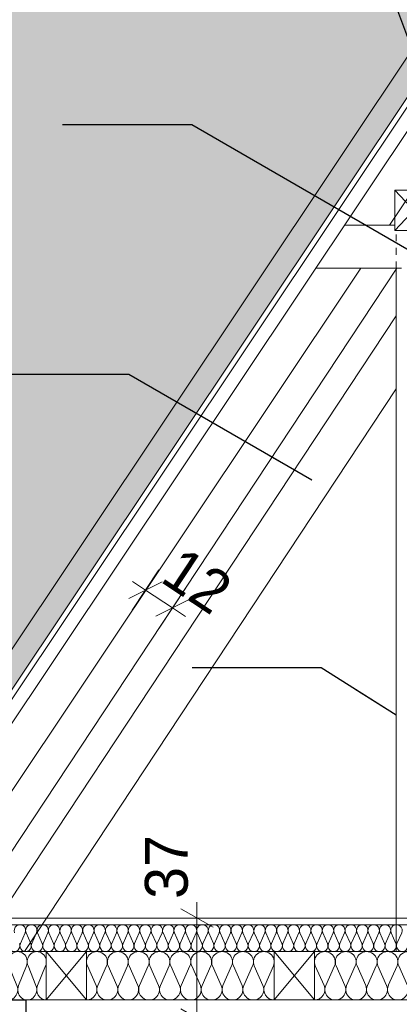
# Model space of a CAD drawing. Extents: x -723047 to -356759, y -30024 to 53940.
# Tile 48 of 121: x -645206 to -643791, y -6796 to -3130. Entities that reach past the tile are written whole.
import ezdxf

# ---------------------------------------------------------------- set-up
doc = ezdxf.new("R2010")
doc.units = 0
doc.header["$MEASUREMENT"] = 0
doc.linetypes.add('Hidden Line', pattern=[50, 25, -25])
for name, color, linetype, lineweight, true_color in [('Arch kolorystyka_Nr_Pióra__104', 7, 'Continuous', 13, 0x876532), ('Arch ocieplenie_Nr_Pióra__44', 7, 'Continuous', 13, 0x029e21), ('Arch stropy_Nr_Pióra__9', 7, 'Continuous', 13, 0x3dad99), ('arch wypelnienia_Nr_Pióra__108', 7, 'Continuous', 13, 0xfd8379)]:
    doc.layers.add(name, color=color, linetype=linetype, lineweight=lineweight, true_color=true_color)
for name, color, linetype, lineweight in [('Arch konstrukcja dachu_Nr_Pióra__46', 5, 'Continuous', 13), ('INWENT KONST. DREWNIANA_Nr_Pióra__21', 7, 'Continuous', 9), ('INWENT OPISY_Nr_Pióra__21', 7, 'Continuous', 9), ('INWENT WYMIARY_Nr_Pióra__21', 7, 'Continuous', 9), ('INWENT.ŚCIANY_Nr_Pióra__1', 7, 'Continuous', 25)]:
    doc.layers.add(name, color=color, linetype=linetype, lineweight=lineweight)
doc.layers.add('Arch ocieplenie', color=7, linetype='Continuous')
doc.layers.add('INWENT WYMIARY', color=7, linetype='Continuous')
doc.styles.add('GENERATED_STYLE_2', font='txt')
doc.dimstyles.new('GENERATED_STYLE__10', dxfattribs={"dimtxt": 0.18, "dimasz": 182.4, "dimexe": 0.18, "dimexo": 0.0625, "dimgap": 0.09, "dimtad": 0, "dimtih": 1, "dimtoh": 1, "dimdec": 4, "dimzin": 0, "dimdsep": 46, "dimcen": 0.09, "dimadec": 0, "dimazin": 0, "dimtfac": 1, "dimtdec": 4, "dimtmove": 0, "dimatfit": 3, "dimldrblk": 'ARROWHEAD_5', "dimfxl": 0, "dimtolj": 1, "dimtzin": 0, "dimarcsym": 0})
doc.dimstyles.new('GENERATED_STYLE__2', dxfattribs={"dimtxt": 160.000002, "dimasz": 91.2, "dimexe": 0.18, "dimexo": 0, "dimgap": 0.09, "dimtad": 1, "dimdec": 0, "dimlfac": 0.1, "dimzin": 0, "dimdsep": 46, "dimtxsty": 'GENERATED_STYLE_2', "dimblk": 'ARROWHEAD_2', "dimblk1": 'ARROWHEAD_2', "dimblk2": 'ARROWHEAD_2', "dimcen": 0.09, "dimclrd": 7, "dimclre": 7, "dimclrt": 7, "dimazin": 0, "dimtfac": 1, "dimtdec": 4, "dimtmove": 0, "dimatfit": 3, "dimfxl": 0, "dimtolj": 1, "dimtzin": 0, "dimarcsym": 0})
doc.dimstyles.new('GENERATED_STYLE__3', dxfattribs={"dimtxt": 160.000002, "dimasz": 91.2, "dimexe": 0.18, "dimexo": 0, "dimgap": 0.09, "dimtad": 1, "dimdec": 0, "dimlfac": 0.1, "dimzin": 0, "dimdsep": 46, "dimtxsty": 'GENERATED_STYLE_2', "dimblk": 'ARROWHEAD_2', "dimblk1": 'ARROWHEAD_2', "dimblk2": 'ARROWHEAD_2', "dimcen": 0.09, "dimclrd": 7, "dimclre": 7, "dimclrt": 7, "dimazin": 0, "dimtfac": 1, "dimtdec": 4, "dimtmove": 2, "dimatfit": 3, "dimfxl": 0, "dimtolj": 1, "dimtzin": 0, "dimarcsym": 0})

# ---------------------------------------------------------------- blocks, each defined once
blk = doc.blocks.new('Izolacja cieplna 14_64', base_point=(-645482, -6599.6))
at = {"layer": 'Arch ocieplenie_Nr_Pióra__44', "linetype": 'Continuous'}
for p, q in [((-645203.7, -6569.8), (-645186, -6529.4)), ((-645182.4, -6529.4), (-645164.7, -6569.8)), ((-645161.1, -6569.8), (-645143.4, -6529.4)), ((-645139.8, -6529.4), (-645122.1, -6569.8)), ((-645118.6, -6569.8), (-645100.9, -6529.4)), ((-645097.3, -6529.4), (-645079.6, -6569.8)), ((-645076, -6569.8), (-645058.3, -6529.4)), ((-645054.7, -6529.4), (-645037, -6569.8)), ((-645033.5, -6569.8), (-645015.8, -6529.4)), ((-645012.2, -6529.4), (-644994.5, -6569.8)), ((-644990.9, -6569.8), (-644973.2, -6529.4)), ((-644969.6, -6529.4), (-644951.9, -6569.8)), ((-644948.3, -6569.8), (-644930.6, -6529.4)), ((-644927.1, -6529.4), (-644909.4, -6569.8)), ((-644905.8, -6569.8), (-644888.1, -6529.4)), ((-644884.5, -6529.4), (-644866.8, -6569.8)), ((-644863.2, -6569.8), (-644845.5, -6529.4)), ((-644842, -6529.4), (-644824.3, -6569.8)), ((-644820.7, -6569.8), (-644803, -6529.4)), ((-644799.4, -6529.4), (-644781.7, -6569.8)), ((-644778.1, -6569.8), (-644760.4, -6529.4)), ((-644756.9, -6529.4), (-644739.2, -6569.8)), ((-644735.6, -6569.8), (-644717.9, -6529.4)), ((-644714.3, -6529.4), (-644696.6, -6569.8)), ((-644693, -6569.8), (-644675.3, -6529.4)), ((-644671.7, -6529.4), (-644654, -6569.8)), ((-644650.5, -6569.8), (-644632.8, -6529.4)), ((-644629.2, -6529.4), (-644611.5, -6569.8)), ((-644607.9, -6569.8), (-644590.2, -6529.4)), ((-644586.6, -6529.4), (-644568.9, -6569.8)), ((-644565.4, -6569.8), (-644547.7, -6529.4)), ((-644544.1, -6529.4), (-644526.4, -6569.8)), ((-644522.8, -6569.8), (-644505.1, -6529.4)), ((-644501.5, -6529.4), (-644483.8, -6569.8)), ((-644480.3, -6569.8), (-644462.6, -6529.4)), ((-644459, -6529.4), (-644441.3, -6569.8)), ((-644437.7, -6569.8), (-644420, -6529.4)), ((-644416.4, -6529.4), (-644398.7, -6569.8)), ((-644395.2, -6569.8), (-644377.5, -6529.4)), ((-644373.9, -6529.4), (-644356.2, -6569.8)), ((-644352.6, -6569.8), (-644334.9, -6529.4)), ((-644331.3, -6529.4), (-644313.6, -6569.8)), ((-644310, -6569.8), (-644292.3, -6529.4)), ((-644288.8, -6529.4), (-644271.1, -6569.8)), ((-644267.5, -6569.8), (-644249.8, -6529.4)), ((-644246.2, -6529.4), (-644228.5, -6569.8)), ((-644224.9, -6569.8), (-644207.2, -6529.4)), ((-644203.7, -6529.4), (-644186, -6569.8)), ((-644182.4, -6569.8), (-644164.7, -6529.4)), ((-644161.1, -6529.4), (-644143.4, -6569.8)), ((-644139.8, -6569.8), (-644122.1, -6529.4)), ((-644118.6, -6529.4), (-644100.9, -6569.8)), ((-644097.3, -6569.8), (-644079.6, -6529.4)), ((-644076, -6529.4), (-644058.3, -6569.8)), ((-644054.7, -6569.8), (-644037, -6529.4)), ((-644033.5, -6529.4), (-644015.7, -6569.8)), ((-644012.2, -6569.8), (-643994.5, -6529.4)), ((-643990.9, -6529.4), (-643973.2, -6569.8)), ((-643969.6, -6569.8), (-643951.9, -6529.4)), ((-643948.3, -6529.4), (-643930.6, -6569.8)), ((-643927.1, -6569.8), (-643909.4, -6529.4)), ((-643905.8, -6529.4), (-643888.1, -6569.8)), ((-643884.5, -6569.8), (-643866.8, -6529.4)), ((-643863.2, -6529.4), (-643845.5, -6569.8)), ((-643842, -6569.8), (-643824.3, -6529.4)), ((-643820.7, -6529.4), (-643803, -6569.8)), ((-643799.4, -6569.8), (-643781.7, -6529.4))]:
    blk.add_line(p, q, dxfattribs=at)
for centre, start_param, end_param in [((-645205.5, -6520.9), 5.870392, 9.837571), ((-645162.9, -6520.9), 5.870392, 9.837571), ((-645120.3, -6520.9), 5.870392, 9.837571), ((-645077.8, -6520.9), 5.870392, 9.837571), ((-645035.2, -6520.9), 5.870392, 9.837571), ((-644992.7, -6520.9), 5.870392, 9.837571), ((-644950.1, -6520.9), 5.870392, 9.837571), ((-644907.6, -6520.9), 5.870392, 9.837571), ((-644865, -6520.9), 5.870392, 9.837571), ((-644822.5, -6520.9), 5.870392, 9.837571), ((-644779.9, -6520.9), 5.870392, 9.837571), ((-644737.4, -6520.9), 5.870392, 9.837571), ((-644694.8, -6520.9), 5.870392, 9.837571), ((-644652.3, -6520.9), 5.870392, 9.837571), ((-644609.7, -6520.9), 5.870392, 9.837571), ((-644567.2, -6520.9), 5.870392, 9.837571), ((-644524.6, -6520.9), 5.870392, 9.837571), ((-644482, -6520.9), 5.870392, 9.837571), ((-644439.5, -6520.9), 5.870392, 9.837571), ((-644396.9, -6520.9), 5.870392, 9.837571), ((-644354.4, -6520.9), 5.870392, 9.837571), ((-644311.8, -6520.9), 5.870392, 9.837571), ((-644269.3, -6520.9), 5.870392, 9.837571), ((-644226.7, -6520.9), 5.870392, 9.837571), ((-644184.2, -6520.9), 5.870392, 9.837571), ((-644141.6, -6520.9), 5.870392, 9.837571), ((-644099.1, -6520.9), 5.870392, 9.837571), ((-644056.5, -6520.9), 5.870392, 9.837571), ((-644014, -6520.9), 5.870392, 9.837571), ((-643971.4, -6520.9), 5.870392, 9.837571), ((-643928.9, -6520.9), 5.870392, 9.837571), ((-643886.3, -6520.9), 5.870392, 9.837571), ((-643843.7, -6520.9), 5.870392, 9.837571), ((-643801.2, -6520.9), 5.870392, 9.837571), ((-645226.7, -6578.3), 2.7288, 6.695979), ((-645184.2, -6578.3), 2.7288, 6.695979), ((-645141.6, -6578.3), 2.7288, 6.695979), ((-645099.1, -6578.3), 2.7288, 6.695979), ((-645056.5, -6578.3), 2.7288, 6.695979), ((-645014, -6578.3), 2.7288, 6.695979), ((-644971.4, -6578.3), 2.7288, 6.695979), ((-644928.9, -6578.3), 2.7288, 6.695979), ((-644886.3, -6578.3), 2.7288, 6.695979), ((-644843.8, -6578.3), 2.7288, 6.695979), ((-644801.2, -6578.3), 2.7288, 6.695979), ((-644758.6, -6578.3), 2.7288, 6.695979), ((-644716.1, -6578.3), 2.7288, 6.695979), ((-644673.5, -6578.3), 2.7288, 6.695979), ((-644631, -6578.3), 2.7288, 6.695979), ((-644588.4, -6578.3), 2.7288, 6.695979), ((-644545.9, -6578.3), 2.7288, 6.695979), ((-644503.3, -6578.3), 2.7288, 6.695979), ((-644460.8, -6578.3), 2.7288, 6.695979), ((-644418.2, -6578.3), 2.7288, 6.695979), ((-644375.7, -6578.3), 2.7288, 6.695979), ((-644333.1, -6578.3), 2.7288, 6.695979), ((-644290.6, -6578.3), 2.7288, 6.695979), ((-644248, -6578.3), 2.7288, 6.695979), ((-644205.5, -6578.3), 2.7288, 6.695979), ((-644162.9, -6578.3), 2.7288, 6.695979), ((-644120.3, -6578.3), 2.7288, 6.695979), ((-644077.8, -6578.3), 2.7288, 6.695979), ((-644035.2, -6578.3), 2.7288, 6.695979), ((-643992.7, -6578.3), 2.7288, 6.695979), ((-643950.1, -6578.3), 2.7288, 6.695979), ((-643907.6, -6578.3), 2.7288, 6.695979), ((-643865, -6578.3), 2.7288, 6.695979), ((-643822.5, -6578.3), 2.7288, 6.695979), ((-643779.9, -6578.3), 2.7288, 6.695979)]:
    blk.add_ellipse(centre, major_axis=(21.3, 0), ratio=0.999587, start_param=start_param, end_param=end_param, dxfattribs=at)
blk = doc.blocks.new('Izolacja cieplna 14_66', base_point=(-644107, -6779.6))
at = {"layer": 'Arch ocieplenie_Nr_Pióra__44', "linetype": 'Continuous'}
for p, q in [((-644103.8, -6653.3), (-644071.4, -6726)), ((-644064.9, -6726), (-644032.5, -6653.3)), ((-644026, -6653.3), (-643993.6, -6726)), ((-643987.1, -6726), (-643954.8, -6653.3)), ((-643948.2, -6653.3), (-643915.9, -6726)), ((-643909.3, -6726), (-643877, -6653.3)), ((-643870.4, -6653.3), (-643838.1, -6726)), ((-643831.6, -6726), (-643799.2, -6653.3)), ((-643792.7, -6653.3), (-643760.3, -6726)), ((-643753.8, -6726), (-643721.4, -6653.3)), ((-643714.9, -6653.3), (-643682.5, -6726)), ((-643676, -6726), (-643643.6, -6653.3)), ((-643637.1, -6653.3), (-643604.8, -6726)), ((-643598.2, -6726), (-643565.9, -6653.3)), ((-643559.3, -6653.3), (-643527, -6726)), ((-643520.4, -6726), (-643488.1, -6653.3)), ((-643481.6, -6653.3), (-643449.2, -6726)), ((-643442.7, -6726), (-643410.3, -6653.3))]:
    blk.add_line(p, q, dxfattribs=at)
for centre, start_param, end_param in [((-644068.2, -6637.9), 5.870392, 9.837571), ((-643990.4, -6637.9), 5.870392, 9.837571), ((-643912.6, -6637.9), 5.870392, 9.837571), ((-643834.8, -6637.9), 5.870392, 9.837571), ((-643757, -6637.9), 5.870392, 9.837571), ((-643679.3, -6637.9), 5.870392, 9.837571), ((-643601.5, -6637.9), 5.870392, 9.837571), ((-643523.7, -6637.9), 5.870392, 9.837571), ((-643445.9, -6637.9), 5.870392, 9.837571), ((-644107, -6741.3), 4.712389, 6.695979), ((-644029.3, -6741.3), 2.7288, 6.695979), ((-643951.5, -6741.3), 2.7288, 6.695979), ((-643873.7, -6741.3), 2.7288, 6.695979), ((-643795.9, -6741.3), 2.7288, 6.695979), ((-643718.2, -6741.3), 2.7288, 6.695979), ((-643640.4, -6741.3), 2.7288, 6.695979), ((-643562.6, -6741.3), 2.7288, 6.695979), ((-643484.8, -6741.3), 2.7288, 6.695979), ((-643407, -6741.3), 2.7288, 4.712389)]:
    blk.add_ellipse(centre, major_axis=(38.9, 0), ratio=0.984395, start_param=start_param, end_param=end_param, dxfattribs=at)
blk = doc.blocks.new('Izolacja cieplna 14_67', base_point=(-644957, -6779.6))
at = {"layer": 'Arch ocieplenie_Nr_Pióra__44', "linetype": 'Continuous'}
for p, q in [((-644953.8, -6653.3), (-644921.4, -6726)), ((-644914.9, -6726), (-644882.5, -6653.3)), ((-644876, -6653.3), (-644843.6, -6726)), ((-644837.1, -6726), (-644804.8, -6653.3)), ((-644798.2, -6653.3), (-644765.9, -6726)), ((-644759.3, -6726), (-644727, -6653.3)), ((-644720.4, -6653.3), (-644688.1, -6726)), ((-644681.6, -6726), (-644649.2, -6653.3)), ((-644642.7, -6653.3), (-644610.3, -6726)), ((-644603.8, -6726), (-644571.4, -6653.3)), ((-644564.9, -6653.3), (-644532.5, -6726)), ((-644526, -6726), (-644493.6, -6653.3)), ((-644487.1, -6653.3), (-644454.8, -6726)), ((-644448.2, -6726), (-644415.9, -6653.3)), ((-644409.3, -6653.3), (-644377, -6726)), ((-644370.4, -6726), (-644338.1, -6653.3)), ((-644331.6, -6653.3), (-644299.2, -6726)), ((-644292.7, -6726), (-644260.3, -6653.3))]:
    blk.add_line(p, q, dxfattribs=at)
for centre, start_param, end_param in [((-644918.2, -6637.9), 5.870392, 9.837571), ((-644840.4, -6637.9), 5.870392, 9.837571), ((-644762.6, -6637.9), 5.870392, 9.837571), ((-644684.8, -6637.9), 5.870392, 9.837571), ((-644607, -6637.9), 5.870392, 9.837571), ((-644529.3, -6637.9), 5.870392, 9.837571), ((-644451.5, -6637.9), 5.870392, 9.837571), ((-644373.7, -6637.9), 5.870392, 9.837571), ((-644295.9, -6637.9), 5.870392, 9.837571), ((-644957, -6741.3), 4.712389, 6.695979), ((-644879.3, -6741.3), 2.7288, 6.695979), ((-644801.5, -6741.3), 2.7288, 6.695979), ((-644723.7, -6741.3), 2.7288, 6.695979), ((-644645.9, -6741.3), 2.7288, 6.695979), ((-644568.2, -6741.3), 2.7288, 6.695979), ((-644490.4, -6741.3), 2.7288, 6.695979), ((-644412.6, -6741.3), 2.7288, 6.695979), ((-644334.8, -6741.3), 2.7288, 6.695979), ((-644257, -6741.3), 2.7288, 4.712389)]:
    blk.add_ellipse(centre, major_axis=(38.9, 0), ratio=0.984395, start_param=start_param, end_param=end_param, dxfattribs=at)
blk = doc.blocks.new('Izolacja cieplna 14_68', base_point=(-645462, -6779.6))
at = {"layer": 'Arch ocieplenie_Nr_Pióra__44', "linetype": 'Continuous'}
for p, q in [((-645459.1, -6653.3), (-645429.5, -6726)), ((-645423.6, -6726), (-645394, -6653.3)), ((-645388.1, -6653.3), (-645358.5, -6726)), ((-645352.6, -6726), (-645323, -6653.3)), ((-645317.1, -6653.3), (-645287.5, -6726)), ((-645281.6, -6726), (-645252, -6653.3)), ((-645246.1, -6653.3), (-645216.5, -6726)), ((-645210.6, -6726), (-645181, -6653.3)), ((-645175.1, -6653.3), (-645145.5, -6726)), ((-645139.6, -6726), (-645110, -6653.3))]:
    blk.add_line(p, q, dxfattribs=at)
for centre, start_param, end_param in [((-645426.5, -6637.9), 4.299595, 8.266775), ((-645355.5, -6637.9), 4.299595, 8.266775), ((-645284.5, -6637.9), 4.299595, 8.266775), ((-645213.5, -6637.9), 4.299595, 8.266775), ((-645142.5, -6637.9), 4.299595, 8.266775), ((-645462, -6741.3), 3.141593, 5.125182), ((-645391, -6741.3), 1.158004, 5.125183), ((-645320, -6741.3), 1.158004, 5.125183), ((-645249, -6741.3), 1.158004, 5.125183), ((-645178, -6741.3), 1.158004, 5.125183), ((-645107, -6741.3), 1.158004, 3.141593)]:
    blk.add_ellipse(centre, major_axis=(0, 38.3), ratio=0.927328, start_param=start_param, end_param=end_param, dxfattribs=at)
blk = doc.blocks.new('*D1109')
at = {"layer": 'INWENT WYMIARY_Nr_Pióra__21', "linetype": 'Continuous'}
for p, q in [((-644605.2, -6812.5), (-644485.2, -6881.8)), ((-644455.2, -6847.1), (-644635.2, -6847.1)), ((-644545.2, -11679.6), (-644545.2, -6847.1)), ((-644605.2, -11645), (-644485.2, -11714.3)), ((-644455.2, -11679.6), (-644635.2, -11679.6)), ((-644545.2, -11738.3), (-644545.2, -11679.6))]:
    blk.add_line(p, q, dxfattribs=at)
at = {"layer": 'INWENT WYMIARY_Nr_Pióra__21', "char_height": 160, "attachment_point": 7, "rotation": 90, "style": 'GENERATED_STYLE_2'}
for s, insert in [('{37}', (-644577.2, -6403.5)), ('{483}', (-644577.2, -9417))]:
    blk.add_mtext(s, dxfattribs=dict(at, insert=insert))
blk = doc.blocks.new('ARROWHEAD_2')
at = {"color": 0, "linetype": 'Continuous', "lineweight": 0}
for p, q in [((-0.378, -0.655), (0.378, 0.655)), ((0, 0), (-1, 0))]:
    blk.add_line(p, q, dxfattribs=at)
blk = doc.blocks.new('*D1110')
at = {"layer": 'INWENT WYMIARY_Nr_Pióra__21', "linetype": 'Continuous'}
for p, q in [((-644545.2, -6474.6), (-644545.2, -6415.9)), ((-644485.2, -6509.3), (-644605.2, -6440)), ((-644455.2, -6474.6), (-644635.2, -6474.6)), ((-644545.2, -6847.1), (-644545.2, -6474.6)), ((-644605.2, -6812.5), (-644485.2, -6881.8)), ((-644455.2, -6847.1), (-644635.2, -6847.1))]:
    blk.add_line(p, q, dxfattribs=at)
at = {"layer": 'INWENT WYMIARY_Nr_Pióra__21', "char_height": 160, "attachment_point": 7, "rotation": 90, "style": 'GENERATED_STYLE_2'}
for s, insert in [('{37}', (-644577.2, -6403.5)), ('{483}', (-644577.2, -9417))]:
    blk.add_mtext(s, dxfattribs=dict(at, insert=insert))
blk = doc.blocks.new('*D1153')
at = {"layer": 'INWENT WYMIARY_Nr_Pióra__21', "linetype": 'Continuous'}
for p, q in [((-644786.5, -5328.6), (-644687.2, -5178.5)), ((-644674.9, -5222.6), (-644798.9, -5284.4)), ((-644785.8, -5221.1), (-644736.9, -5253.5)), ((-644736.9, -5253.5), (-644636.8, -5319.8)), ((-644686.5, -5394.8), (-644587.1, -5244.7)), ((-644698.8, -5350.7), (-644574.8, -5288.8)), ((-644636.8, -5319.8), (-644587.9, -5352.1))]:
    blk.add_line(p, q, dxfattribs=at)
at = {"layer": 'INWENT WYMIARY_Nr_Pióra__21', "insert": (-644687.3, -5219.2), "char_height": 160, "attachment_point": 7, "rotation": 326.502, "style": 'GENERATED_STYLE_2'}
blk.add_mtext('{12}', dxfattribs=at)
blk = doc.blocks.new('ARROWHEAD_5')
at = {"color": 0, "linetype": 'Continuous', "lineweight": 0}
blk.add_line((0, 0), (-1, 0), dxfattribs=at)
blk.add_solid([(-1, 0.2679), (0, 0), (-1, -0.2679), (-1, 0.2679)], dxfattribs=at)

msp = doc.modelspace()

# ---------------------------------------------------------------- hatches: boundary and pattern name
at = {"layer": 'Arch kolorystyka_Nr_Pióra__104', "linetype": 'Continuous', "lineweight": 0, "true_color": 0x21190c}
msp.add_hatch(color=28, dxfattribs=at).paths.add_polyline_path([(-647922, -6554.6), (-647922, -8874.6), (-647815, -8996, -0.090327), (-647822, -8957.2), (-647822, -8790.6, -0.189103), (-647842, -8739.6), (-647732, -8753.3), (-647732, -8723.3), (-647694.9, -8723.3), (-647674.6, -8707.4), (-647688.6, -8689.4), (-647688.6, -8539.4), (-647222, -8174.8), (-647012.5, -8011.2), (-646835.8, -7863.7), (-646733.6, -7714), (-646622, -7547.1), (-642529.6, -1426.1), (-644022, -1426.1), (-644022, -2824.6), (-644022, -3064.6), (-645322, -3064.6), (-645322, -4939.6), (-645322, -5179.6), (-646622, -5179.6), (-646622, -6314.6), (-646622, -6554.6)], flags=0)
at = {"layer": 'arch wypelnienia_Nr_Pióra__108', "linetype": 'Continuous'}
msp.add_hatch(color=256, dxfattribs=at).paths.add_polyline_path([(-646881.5, -8011.2), (-646881.5, -8058.8), (-646844.5, -8029.9), (-646672, -7771.9), (-642482, -1505), (-641712, -2656.8), (-639314.6, -6242.5), (-638603, -6340.8), (-637798.7, -6451.9), (-637402, -6451.9), (-637402, -6314.6), (-638352, -6314.6), (-638352, -6225.4), (-638603, -6190.8), (-639314.6, -6092.5), (-641712, -2506.8), (-642434.5, -1426.1), (-642529.6, -1426.1), (-646672, -7621.9), (-646835.8, -7866.8), (-646835.8, -7867.7), (-646879.8, -7964.7, 0.106733), (-646881.5, -7973), (-646881.5, -7981.2), (-646877.5, -7981.2, -0.414214), (-646875.5, -7983.2), (-646875.5, -7996.7, -0.414214), (-646877.5, -7998.7), (-646881.5, -7998.7)], flags=0)

# ---------------------------------------------------------------- linework, layer by layer
at = {"layer": 'Arch konstrukcja dachu_Nr_Pióra__46', "linetype": 'Continuous'}
for p, q in [((-645542, -6459.6), (-643934.1, -4054.6)), ((-645482, -6596.9), (-643799.5, -4054.6)), ((-643934.1, -4054.6), (-643799.5, -4054.6))]:
    msp.add_line(p, q, dxfattribs=at)
at = {"layer": 'Arch stropy_Nr_Pióra__9', "linetype": 'Continuous'}
for p, q in [((-639482, -6474.6), (-645482, -6474.6)), ((-639482, -6499.6), (-645482, -6499.6))]:
    msp.add_line(p, q, dxfattribs=at)
at = {"layer": 'INWENT KONST. DREWNIANA_Nr_Pióra__21', "linetype": 'Continuous'}
for p, q in [((-642529.6, -1426.1), (-646844.5, -7879.9)), ((-642482, -1505), (-646844.5, -8029.9)), ((-642482, -1541), (-646829.7, -8043.7)), ((-642482, -1631), (-647238.2, -8744.6)), ((-642764, -2304.6), (-643827.1, -3894.6)), ((-643807, -3914.6), (-643807, -3764.6)), ((-643807, -3764.6), (-643667, -3764.6)), ((-643667, -3914.6), (-643807, -3764.6)), ((-643807, -3914.6), (-643667, -3764.6)), ((-643995.5, -3894.6), (-643807, -3894.6)), ((-643667, -3914.6), (-643807, -3914.6)), ((-643934.1, -4054.6), (-647232, -8987.3)), ((-644102.5, -4054.6), (-643782, -4054.6)), ((-643802, -6599.6), (-643802, -4054.6)), ((-645368.5, -6599.6), (-643802, -4232.8)), ((-645188.6, -6599.6), (-643802, -4504.6)), ((-645482, -6599.6), (-639482, -6599.6)), ((-645107, -6599.6), (-645107, -6779.6)), ((-644957, -6599.6), (-645107, -6599.6)), ((-644957, -6599.6), (-645107, -6779.6)), ((-644957, -6779.6), (-645107, -6599.6)), ((-644957, -6779.6), (-644957, -6599.6)), ((-644257, -6599.6), (-644257, -6779.6)), ((-644107, -6599.6), (-644257, -6599.6)), ((-644107, -6599.6), (-644257, -6779.6)), ((-644107, -6779.6), (-644257, -6599.6)), ((-644107, -6779.6), (-644107, -6599.6)), ((-645756, -6779.6), (-637452, -6779.6)), ((-645107, -6779.6), (-644957, -6779.6)), ((-644257, -6779.6), (-644107, -6779.6))]:
    msp.add_line(p, q, dxfattribs=at)
at = {"layer": 'INWENT KONST. DREWNIANA_Nr_Pióra__21', "linetype": 'Hidden Line'}
msp.add_line((-643802, -4054.6), (-643802, -3914.6), dxfattribs=at)
at = {"layer": 'INWENT.ŚCIANY_Nr_Pióra__1', "linetype": 'Continuous'}
for p in [(-645462, -6779.6), (-645182, -11679.6)]:
    msp.add_line(p, (-645182, -6779.6), dxfattribs=at)

# ---------------------------------------------------------------- block references
at = {"layer": 'Arch ocieplenie', "color": 104, "linetype": 'Continuous', "lineweight": 13, "true_color": 0x029e21}
for name, p in [('Izolacja cieplna 14_64', (-645482, -6599.6)), ('Izolacja cieplna 14_68', (-645462, -6779.6)), ('Izolacja cieplna 14_67', (-644957, -6779.6)), ('Izolacja cieplna 14_66', (-644107, -6779.6))]:
    msp.add_blockref(name, p, dxfattribs=at)

# ---------------------------------------------------------------- dimensions: what is measured, and where the dimension line sits
at = {"layer": 'INWENT WYMIARY', "linetype": 'Continuous'}
for base, p1, p2, angle, dimstyle, picture, middle in [((-644736.9, -5253.5), (-644854.6, -5431.4), (-644754.5, -5497.7), 326.502, 'GENERATED_STYLE__3', '*D1153', (-644541.9, -5219.5)), ((-644545.2, -11679.6), (-644740.3, -11679.6), (-645182, -6847.1), 90, 'GENERATED_STYLE__2', '*D1109', (-644657.2, -9234.8)), ((-644545.2, -11679.6), (-645182, -6847.1), (-643978.7, -6474.6), 90, 'GENERATED_STYLE__3', '*D1110', (-644657.2, -6282.1))]:
    dim = msp.add_linear_dim(base=base, p1=p1, p2=p2, angle=angle, dimstyle=dimstyle, dxfattribs=at)
    dim.commit()
    dim.dimension.update_dxf_attribs({"geometry": picture, "text_midpoint": middle})

# ---------------------------------------------------------------- leaders
at = {"layer": 'INWENT OPISY_Nr_Pióra__21', "linetype": 'Continuous', "annotation_type": 0, "has_hookline": 1, "hookline_direction": 1}
for points, text_width in [([(-643517, -3844.6), (-644189.4, -2045.8), (-644724.9, -2045.8)], 951.4), ([(-643378.8, -4206.2), (-644564.3, -3521.7), (-645046.3, -3521.7)], 1337.1), ([(-644117.4, -4844.6), (-644798.7, -4451.2), (-645241.7, -4451.2)], 1337.1), ([(-643802, -5719.5), (-644081.5, -5542.5), (-644563.5, -5542.5)], 754.3)]:
    msp.add_leader(points, dimstyle='GENERATED_STYLE__10', dxfattribs=dict(at, text_width=text_width))

doc.saveas('drawing.dxf')
